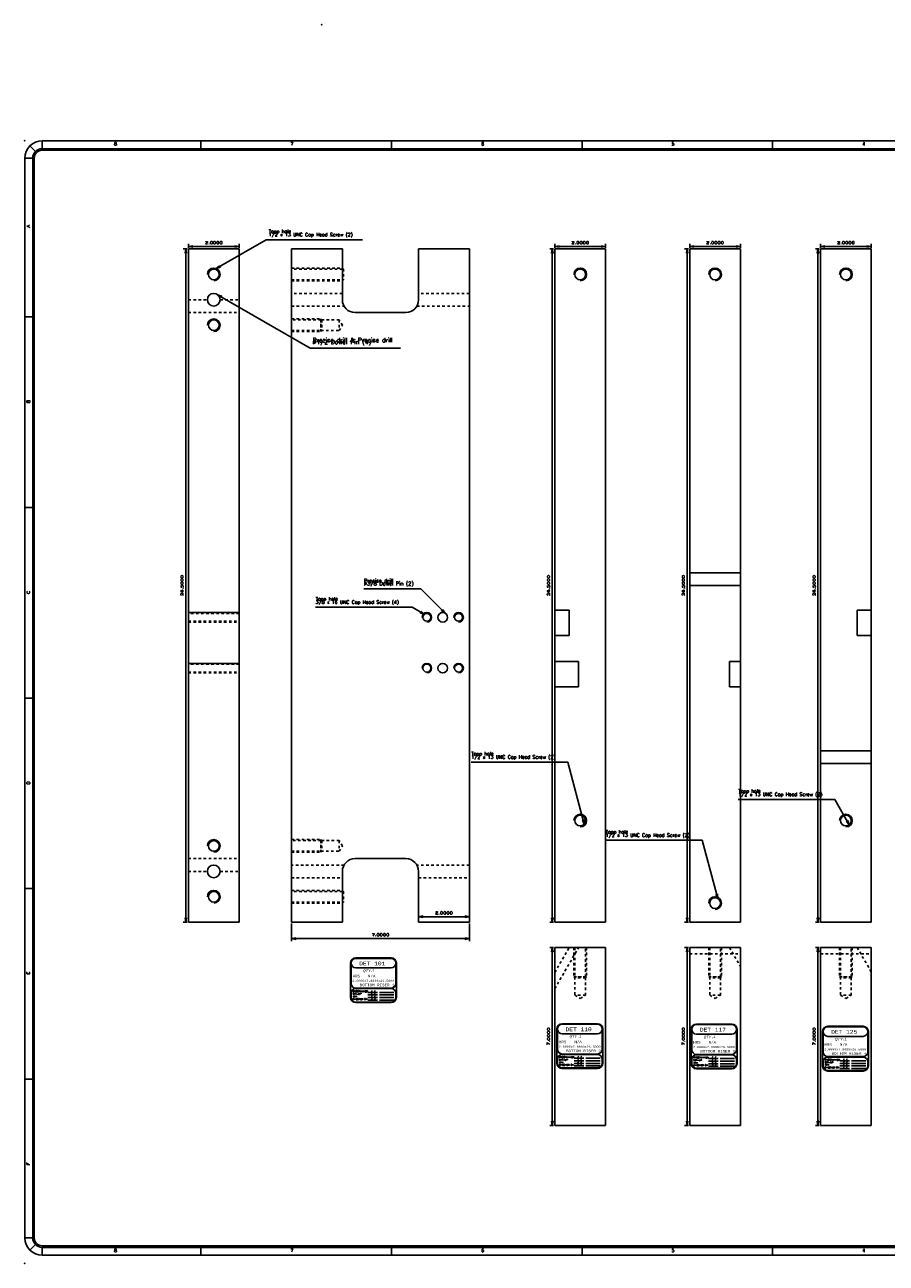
# Model space of a CAD drawing. Header units: inches. Extents: x 3 to 289, y 4 to 291.
# Tile 1 of 256: x 3 to 37, y 4 to 53. Entities that reach past the tile are written whole.
import ezdxf
from ezdxf.enums import TextEntityAlignment as Align

# ---------------------------------------------------------------- set-up
doc = ezdxf.new("R2010")
doc.units = ezdxf.units.IN
doc.header["$LTSCALE"] = 0.5
doc.header["$MEASUREMENT"] = 0
doc.linetypes.add('HIDDEN', pattern=[0.225, 0.15, -0.075])
for name, color, linetype in [('DIE', 7, 'Continuous'), ('MFB', 7, 'Continuous'), ('PLOTVIEW1', 7, 'Continuous')]:
    doc.layers.add(name, color=color, linetype=linetype)
doc.styles.add('VERO0-Simplex', font='simplex_.ttf')
doc.styles.add('VERO2-Courier New', font='cour.ttf')
doc.styles.add('VERO3-RomanS', font='romans__.ttf')
doc.styles.add('VERO5-RomanD', font='romand__.ttf')
doc.styles.add('VERO8-Courier New', font='couri.ttf')

# ---------------------------------------------------------------- blocks, each defined once
blk = doc.blocks.new('ArrowheadClosed')
at = {"color": 0}
for p, q in [((0, 0), (-1, 0.18)), ((-1, 0.18), (-1, -0.18)), ((-1, -0.18), (0, 0))]:
    blk.add_line(p, q, dxfattribs=at)

msp = doc.modelspace()

# ---------------------------------------------------------------- linework, layer by layer
at = {"layer": 'DIE', "color": 56, "linetype": 'Continuous'}
for p, q in [((9.376, 44.363), (9.376, 44.513)), ((9.376, 44.413), (11.376, 44.413)), ((11.376, 44.363), (11.376, 44.513)), ((23.802, 44.363), (23.802, 44.513)), ((23.802, 44.413), (25.802, 44.413)), ((25.802, 44.363), (25.802, 44.513)), ((29.11, 44.363), (29.11, 44.513)), ((29.11, 44.413), (31.11, 44.413)), ((31.11, 44.363), (31.11, 44.513)), ((34.26, 44.363), (34.26, 44.513)), ((34.26, 44.413), (36.26, 44.413)), ((36.26, 44.363), (36.26, 44.513)), ((9.326, 44.313), (9.176, 44.313)), ((9.276, 17.813), (9.276, 44.313)), ((23.752, 44.313), (23.602, 44.313)), ((23.702, 17.813), (23.702, 44.313)), ((29.06, 44.313), (28.91, 44.313)), ((29.01, 17.813), (29.01, 44.313)), ((34.21, 44.313), (34.06, 44.313)), ((34.16, 17.813), (34.16, 44.313)), ((9.326, 17.813), (9.176, 17.813)), ((23.752, 17.813), (23.602, 17.813)), ((29.06, 17.813), (28.91, 17.813)), ((34.21, 17.813), (34.06, 17.813)), ((23.752, 16.813), (23.602, 16.813)), ((23.702, 9.813), (23.702, 16.813)), ((29.06, 16.813), (28.91, 16.813)), ((29.01, 9.813), (29.01, 16.813)), ((34.21, 16.813), (34.06, 16.813)), ((34.16, 9.813), (34.16, 16.813)), ((23.752, 9.813), (23.602, 9.813)), ((29.06, 9.813), (28.91, 9.813)), ((34.21, 9.813), (34.06, 9.813))]:
    msp.add_line(p, q, dxfattribs=at)
at = {"layer": 'DIE', "color": 9, "linetype": 'Continuous'}
for p, q in [((9.376, 17.813), (9.376, 44.313)), ((9.376, 44.313), (11.376, 44.313)), ((11.376, 44.313), (11.376, 17.813)), ((23.802, 30.1), (23.802, 44.313)), ((23.802, 44.313), (25.802, 44.313)), ((25.802, 44.313), (25.802, 17.813)), ((29.11, 31.563), (29.11, 44.313)), ((29.11, 44.313), (31.11, 44.313)), ((31.11, 44.313), (31.11, 31.563)), ((34.26, 24.563), (34.26, 44.313)), ((34.26, 44.313), (36.26, 44.313)), ((36.26, 44.313), (36.26, 30.1)), ((31.11, 31.563), (29.11, 31.563)), ((29.11, 31.563), (29.11, 31.063)), ((31.11, 31.063), (31.11, 31.563)), ((29.11, 17.813), (29.11, 31.063)), ((29.11, 31.063), (31.11, 31.063)), ((31.11, 31.063), (31.11, 28.075)), ((24.365, 30.1), (23.802, 30.1)), ((23.802, 30.1), (23.802, 29.1)), ((24.365, 29.1), (24.365, 30.1)), ((35.707, 30.1), (35.707, 29.1)), ((36.26, 30.1), (35.707, 30.1)), ((36.26, 29.1), (36.26, 30.1)), ((23.802, 28.075), (23.802, 29.1)), ((23.802, 29.1), (24.365, 29.1)), ((35.707, 29.1), (36.26, 29.1)), ((36.26, 29.1), (36.26, 24.563)), ((24.735, 28.075), (23.802, 28.075)), ((23.802, 28.075), (23.802, 27.075)), ((24.735, 27.075), (24.735, 28.075)), ((31.11, 28.075), (30.677, 28.075)), ((30.677, 28.075), (30.677, 27.075)), ((31.11, 27.075), (31.11, 28.075)), ((23.802, 17.813), (23.802, 27.075)), ((23.802, 27.075), (24.735, 27.075)), ((30.677, 27.075), (31.11, 27.075)), ((31.11, 27.075), (31.11, 17.813)), ((34.26, 24.563), (36.26, 24.563)), ((34.26, 24.563), (34.26, 24.063)), ((36.26, 24.063), (36.26, 24.563)), ((34.26, 17.813), (34.26, 24.063)), ((36.26, 24.063), (34.26, 24.063)), ((36.26, 24.063), (36.26, 17.813)), ((9.376, 17.813), (11.376, 17.813)), ((25.802, 17.813), (23.802, 17.813)), ((29.11, 17.813), (31.11, 17.813)), ((36.26, 17.813), (34.26, 17.813)), ((23.802, 16.813), (23.802, 9.813)), ((25.802, 16.813), (23.802, 16.813)), ((25.802, 16.813), (25.802, 9.813)), ((29.11, 16.813), (29.11, 9.813)), ((29.11, 16.813), (31.11, 16.813)), ((31.11, 16.813), (31.11, 9.813)), ((34.26, 16.813), (34.26, 9.813)), ((36.26, 16.813), (34.26, 16.813)), ((36.26, 16.813), (36.26, 9.813)), ((23.802, 9.813), (25.802, 9.813)), ((29.11, 9.813), (31.11, 9.813)), ((34.26, 9.813), (36.26, 9.813))]:
    msp.add_line(p, q, dxfattribs=at)
at = {"layer": 'DIE', "color": 254, "linetype": 'HIDDEN'}
for p, q in [((9.376, 42.313), (10.126, 42.313)), ((10.626, 42.313), (11.376, 42.313)), ((9.376, 41.813), (11.376, 41.813)), ((11.376, 30), (9.376, 30)), ((9.376, 30), (11.376, 30)), ((11.376, 29.969), (9.376, 29.969)), ((9.376, 29.657), (11.376, 29.657)), ((9.376, 29.625), (11.376, 29.625)), ((9.376, 29.625), (11.376, 29.625)), ((11.376, 28), (9.376, 28)), ((9.376, 28), (11.376, 28)), ((11.376, 27.969), (9.376, 27.969)), ((9.376, 27.657), (11.376, 27.657)), ((9.376, 27.625), (11.376, 27.625)), ((9.376, 27.625), (11.376, 27.625)), ((9.376, 20.313), (11.376, 20.313)), ((9.376, 19.813), (10.126, 19.813)), ((10.626, 19.813), (11.376, 19.813)), ((23.802, 15.197), (24.735, 16.813)), ((23.802, 15.838), (24.365, 16.813)), ((24.552, 16.813), (24.552, 15.657)), ((24.591, 16.813), (24.591, 15.657)), ((25.013, 15.657), (25.013, 16.813)), ((25.052, 16.813), (25.052, 15.657)), ((29.86, 16.813), (29.86, 15.657)), ((29.899, 16.813), (29.899, 15.657)), ((30.32, 15.657), (30.32, 16.813)), ((30.36, 16.813), (30.36, 15.657)), ((30.677, 16.813), (31.11, 16.063)), ((35.01, 16.813), (35.01, 15.657)), ((35.049, 16.813), (35.049, 15.657)), ((35.47, 15.657), (35.47, 16.813)), ((35.51, 16.813), (35.51, 15.657)), ((35.707, 16.813), (36.26, 15.855)), ((29.11, 16.563), (31.11, 16.563)), ((34.26, 16.563), (36.26, 16.563)), ((24.552, 15.657), (25.052, 15.657)), ((24.591, 15.618), (24.552, 15.657)), ((25.013, 15.657), (24.591, 15.657)), ((24.591, 15.657), (24.591, 14.935)), ((25.013, 15.618), (24.591, 15.618)), ((25.013, 14.935), (25.013, 15.657)), ((25.013, 15.618), (25.052, 15.657)), ((29.86, 15.657), (30.36, 15.657)), ((29.899, 15.618), (29.86, 15.657)), ((30.32, 15.657), (29.899, 15.657)), ((29.899, 15.657), (29.899, 14.935)), ((30.32, 15.618), (29.899, 15.618)), ((30.32, 14.935), (30.32, 15.657)), ((30.32, 15.618), (30.36, 15.657)), ((35.01, 15.657), (35.51, 15.657)), ((35.049, 15.618), (35.01, 15.657)), ((35.47, 15.657), (35.049, 15.657)), ((35.049, 15.657), (35.049, 14.935)), ((35.47, 15.618), (35.049, 15.618)), ((35.47, 14.935), (35.47, 15.657)), ((35.47, 15.618), (35.51, 15.657)), ((25.013, 14.935), (24.591, 14.935)), ((24.591, 14.935), (24.802, 14.813)), ((24.802, 14.813), (25.013, 14.935)), ((30.32, 14.935), (29.899, 14.935)), ((29.899, 14.935), (30.11, 14.813)), ((30.11, 14.813), (30.32, 14.935)), ((35.47, 14.935), (35.049, 14.935)), ((35.049, 14.935), (35.26, 14.813)), ((35.26, 14.813), (35.47, 14.935))]:
    msp.add_line(p, q, dxfattribs=at)
at = {"layer": 'DIE', "color": 9, "linetype": 'Continuous', "extrusion": (0, 0, -1)}
for centre, radius in [((-10.376, 43.313), 0.211), ((-24.802, 43.313), 0.211), ((-30.11, 43.313), 0.211), ((-35.26, 43.313), 0.211), ((-10.376, 42.313), 0.25), ((-10.376, 41.313), 0.211), ((-24.802, 21.813), 0.211), ((-35.26, 21.813), 0.211), ((-10.376, 20.813), 0.211), ((-10.376, 19.813), 0.25), ((-10.376, 18.813), 0.211), ((-30.11, 18.563), 0.211)]:
    msp.add_circle(centre, radius, dxfattribs=at)
at = {"layer": 'DIE', "color": 2, "linetype": 'Continuous'}
for centre in [(10.376, 43.313), (24.802, 43.313), (30.11, 43.313), (35.26, 43.313), (10.376, 41.313), (24.802, 21.813), (35.26, 21.813), (10.376, 20.813), (10.376, 18.813), (30.11, 18.563)]:
    msp.add_arc(centre, 0.25, 270, 180, dxfattribs=at)
at = {"layer": 'MFB', "color": 56, "linetype": 'Continuous'}
for p, q in [((10.472, 43.544), (12.434, 44.676)), ((12.434, 44.676), (16.234, 44.676)), ((10.524, 42.514), (14.166, 40.412)), ((14.166, 40.412), (17.726, 40.412)), ((18.525, 30.931), (16.285, 30.931)), ((19.482, 29.975), (18.525, 30.931)), ((18.182, 30.21), (14.382, 30.21)), ((18.662, 29.933), (18.182, 30.21)), ((24.311, 24.112), (20.511, 24.112)), ((24.963, 21.677), (24.311, 24.112)), ((34.822, 22.644), (31.022, 22.644)), ((35.395, 21.651), (34.822, 22.644)), ((29.601, 21.035), (25.801, 21.035)), ((30.215, 18.746), (29.601, 21.035)), ((18.438, 17.863), (18.438, 18.129)), ((20.438, 17.863), (20.438, 18.129)), ((13.438, 17.763), (13.438, 17.066)), ((18.438, 18.029), (20.438, 18.029)), ((20.438, 17.763), (20.438, 17.066)), ((13.438, 17.166), (20.438, 17.166))]:
    msp.add_line(p, q, dxfattribs=at)
at = {"layer": 'MFB', "color": 9, "linetype": 'Continuous'}
for p, q in [((13.438, 44.313), (13.438, 17.813)), ((13.438, 44.313), (15.438, 44.313)), ((15.438, 44.313), (15.438, 42.313)), ((18.438, 42.313), (18.438, 44.313)), ((18.438, 44.313), (20.438, 44.313)), ((20.438, 17.813), (20.438, 44.313)), ((15.938, 41.813), (17.938, 41.813)), ((15.938, 20.313), (17.938, 20.313)), ((15.438, 17.813), (15.438, 19.813)), ((18.438, 19.813), (18.438, 17.813)), ((13.438, 17.813), (15.438, 17.813)), ((18.438, 17.813), (20.438, 17.813))]:
    msp.add_line(p, q, dxfattribs=at)
at = {"layer": 'MFB', "color": 254, "linetype": 'HIDDEN'}
for p, q in [((13.438, 43.563), (15.438, 43.563)), ((15.438, 43.524), (13.438, 43.524)), ((15.438, 43.063), (15.438, 43.563)), ((15.477, 43.524), (15.438, 43.563)), ((15.477, 43.524), (15.477, 43.102)), ((13.438, 43.102), (15.438, 43.102)), ((13.438, 43.063), (15.438, 43.063)), ((15.477, 43.102), (15.438, 43.063)), ((15.438, 42.563), (13.438, 42.563)), ((20.438, 42.563), (18.438, 42.563)), ((13.438, 42.063), (15.505, 42.063)), ((18.371, 42.063), (20.438, 42.063)), ((13.438, 41.563), (14.594, 41.563)), ((14.594, 41.524), (13.438, 41.524)), ((14.594, 41.063), (14.594, 41.563)), ((14.633, 41.524), (14.594, 41.563)), ((14.594, 41.524), (14.594, 41.102)), ((15.316, 41.524), (14.594, 41.524)), ((14.633, 41.524), (14.633, 41.102)), ((15.316, 41.524), (15.316, 41.102)), ((15.438, 41.313), (15.316, 41.524)), ((13.438, 41.102), (14.594, 41.102)), ((13.438, 41.063), (14.594, 41.063)), ((14.594, 41.102), (15.316, 41.102)), ((14.633, 41.102), (14.594, 41.063)), ((15.316, 41.102), (15.438, 41.313)), ((13.438, 21.063), (14.594, 21.063)), ((14.594, 21.024), (13.438, 21.024)), ((14.594, 20.563), (14.594, 21.063)), ((14.633, 21.024), (14.594, 21.063)), ((14.594, 21.024), (14.594, 20.602)), ((15.316, 21.024), (14.594, 21.024)), ((14.633, 21.024), (14.633, 20.602)), ((15.316, 21.024), (15.316, 20.602)), ((15.438, 20.813), (15.316, 21.024)), ((13.438, 20.602), (14.594, 20.602)), ((13.438, 20.563), (14.594, 20.563)), ((14.594, 20.602), (15.316, 20.602)), ((14.633, 20.602), (14.594, 20.563)), ((15.316, 20.602), (15.438, 20.813)), ((15.505, 20.063), (13.438, 20.063)), ((20.438, 20.063), (18.371, 20.063)), ((13.438, 19.563), (15.438, 19.563)), ((18.438, 19.563), (20.438, 19.563)), ((13.438, 19.063), (15.438, 19.063)), ((15.438, 19.024), (13.438, 19.024)), ((15.438, 18.563), (15.438, 19.063)), ((15.477, 19.024), (15.438, 19.063)), ((15.477, 19.024), (15.477, 18.602)), ((13.438, 18.602), (15.438, 18.602)), ((13.438, 18.563), (15.438, 18.563)), ((15.477, 18.602), (15.438, 18.563))]:
    msp.add_line(p, q, dxfattribs=at)
at = {"layer": 'MFB', "color": 9, "linetype": 'Continuous', "extrusion": (0, 0, -1)}
for centre, radius in [((-18.763, 29.813), 0.156), ((-19.388, 29.813), 0.188), ((-20.013, 29.813), 0.156), ((-18.763, 27.813), 0.156), ((-19.388, 27.813), 0.188), ((-20.013, 27.813), 0.156)]:
    msp.add_circle(centre, radius, dxfattribs=at)
at = {"layer": 'MFB', "color": 9, "linetype": 'Continuous'}
for centre, start, end in [((15.938, 42.313), 180, 270), ((17.938, 42.313), 270, 0)]:
    msp.add_arc(centre, 0.5, start, end, dxfattribs=at)
at = {"layer": 'MFB', "color": 2, "linetype": 'Continuous'}
for centre in [(18.763, 29.813), (20.013, 29.813), (18.763, 27.813), (20.013, 27.813)]:
    msp.add_arc(centre, 0.188, 270, 180, dxfattribs=at)
at = {"layer": 'MFB', "color": 9, "linetype": 'Continuous', "extrusion": (0, 0, -1)}
for centre, start, end in [((-15.938, 19.813), 0, 90), ((-17.938, 19.813), 90, 180)]:
    msp.add_arc(centre, 0.5, start, end, dxfattribs=at)
at = {"layer": 'PLOTVIEW1', "color": 97, "linetype": 'Continuous'}
for p, q in [((3.357, 48.152), (3.136, 48.373)), ((61.122, 48.574), (3.622, 48.574)), ((3.622, 48.262), (3.622, 48.574)), ((9.872, 48.574), (9.872, 48.262)), ((17.372, 48.574), (17.372, 48.262)), ((24.872, 48.574), (24.872, 48.262)), ((32.372, 48.574), (32.372, 48.262)), ((2.934, 47.887), (2.934, 5.387)), ((3.247, 47.887), (2.934, 47.887)), ((3.247, 47.887), (3.247, 5.387)), ((3.309, 47.887), (3.309, 5.387)), ((61.122, 48.262), (3.622, 48.262)), ((61.122, 48.199), (3.622, 48.199)), ((3.247, 41.637), (2.934, 41.637)), ((3.247, 34.137), (2.934, 34.137)), ((3.247, 26.637), (2.934, 26.637)), ((3.247, 19.137), (2.934, 19.137)), ((3.247, 11.637), (2.934, 11.637)), ((3.247, 5.387), (2.934, 5.387)), ((3.357, 5.122), (3.136, 4.901)), ((3.622, 5.074), (61.122, 5.074)), ((3.622, 5.012), (61.122, 5.012)), ((3.622, 5.012), (3.622, 4.699)), ((9.872, 5.012), (9.872, 4.699)), ((17.372, 5.012), (17.372, 4.699)), ((24.872, 5.012), (24.872, 4.699)), ((32.372, 5.012), (32.372, 4.699)), ((3.622, 4.699), (61.122, 4.699))]:
    msp.add_line(p, q, dxfattribs=at)
at = {"layer": 'PLOTVIEW1', "color": 7, "linetype": 'Continuous'}
for p, q in [((15.76, 16.201), (15.76, 14.855)), ((15.781, 16.201), (15.781, 15.404)), ((17.356, 16.409), (15.968, 16.409)), ((17.356, 16.388), (15.968, 16.388)), ((17.543, 15.404), (17.543, 16.201)), ((17.564, 14.855), (17.564, 16.201)), ((15.968, 16.013), (17.356, 16.013)), ((15.968, 15.216), (17.356, 15.216)), ((17.356, 15.198), (15.968, 15.198)), ((15.781, 15.01), (15.781, 14.855)), ((15.968, 14.668), (17.356, 14.668)), ((15.968, 14.647), (17.356, 14.647)), ((16.44, 15.051), (16.821, 15.051)), ((16.44, 14.95), (16.821, 14.95)), ((16.44, 14.849), (16.821, 14.849)), ((16.44, 14.747), (16.821, 14.747)), ((16.897, 15.051), (17.468, 15.051)), ((16.897, 14.95), (17.468, 14.95)), ((16.897, 14.849), (17.468, 14.849)), ((16.897, 14.747), (17.468, 14.747)), ((17.543, 14.855), (17.543, 15.01)), ((25.48, 13.816), (24.092, 13.816)), ((25.48, 13.795), (24.092, 13.795)), ((30.765, 13.801), (29.378, 13.801)), ((30.765, 13.78), (29.378, 13.78)), ((35.935, 13.714), (34.548, 13.714)), ((35.935, 13.693), (34.548, 13.693)), ((23.884, 13.607), (23.884, 12.262)), ((23.905, 13.607), (23.905, 12.81)), ((24.092, 13.42), (25.48, 13.42)), ((25.667, 12.81), (25.667, 13.607)), ((25.688, 12.262), (25.688, 13.607)), ((29.169, 13.593), (29.169, 12.247)), ((29.19, 13.593), (29.19, 12.796)), ((29.378, 13.405), (30.765, 13.405)), ((30.953, 12.796), (30.953, 13.593)), ((30.974, 12.247), (30.974, 13.593)), ((34.339, 13.506), (34.339, 12.161)), ((34.36, 13.506), (34.36, 12.709)), ((34.548, 13.318), (35.935, 13.318)), ((36.123, 12.709), (36.123, 13.506)), ((36.144, 12.161), (36.144, 13.506)), ((23.905, 12.416), (23.905, 12.262)), ((24.092, 12.623), (25.48, 12.623)), ((25.48, 12.604), (24.092, 12.604)), ((24.564, 12.457), (24.945, 12.457)), ((24.564, 12.356), (24.945, 12.356)), ((24.564, 12.255), (24.945, 12.255)), ((25.021, 12.457), (25.592, 12.457)), ((25.021, 12.356), (25.592, 12.356)), ((25.021, 12.255), (25.592, 12.255)), ((25.667, 12.262), (25.667, 12.416)), ((29.19, 12.402), (29.19, 12.247)), ((29.378, 12.608), (30.765, 12.608)), ((30.765, 12.59), (29.378, 12.59)), ((29.849, 12.443), (30.231, 12.443)), ((29.849, 12.342), (30.231, 12.342)), ((29.849, 12.241), (30.231, 12.241)), ((30.306, 12.443), (30.877, 12.443)), ((30.306, 12.342), (30.877, 12.342)), ((30.306, 12.241), (30.877, 12.241)), ((30.953, 12.247), (30.953, 12.402)), ((34.36, 12.315), (34.36, 12.161)), ((34.548, 12.522), (35.935, 12.522)), ((35.935, 12.503), (34.548, 12.503)), ((35.019, 12.356), (35.401, 12.356)), ((35.019, 12.255), (35.401, 12.255)), ((35.476, 12.356), (36.047, 12.356)), ((35.476, 12.255), (36.047, 12.255)), ((36.123, 12.161), (36.123, 12.315)), ((24.092, 12.074), (25.48, 12.074)), ((24.092, 12.053), (25.48, 12.053)), ((24.564, 12.154), (24.945, 12.154)), ((25.021, 12.154), (25.592, 12.154)), ((29.378, 12.06), (30.765, 12.06)), ((29.378, 12.039), (30.765, 12.039)), ((29.849, 12.139), (30.231, 12.139)), ((30.306, 12.139), (30.877, 12.139)), ((34.548, 11.973), (35.935, 11.973)), ((34.548, 11.952), (35.935, 11.952)), ((35.019, 12.154), (35.401, 12.154)), ((35.019, 12.053), (35.401, 12.053)), ((35.476, 12.154), (36.047, 12.154)), ((35.476, 12.053), (36.047, 12.053))]:
    msp.add_line(p, q, dxfattribs=at)
at = {"layer": 'PLOTVIEW1', "color": 97, "linetype": 'Continuous'}
for centre, radius, start, end in [((3.622, 47.887), 0.688, 90, 180), ((3.622, 47.887), 0.375, 90, 180), ((3.622, 47.887), 0.313, 90, 180), ((3.622, 5.387), 0.688, 180, 270), ((3.622, 5.387), 0.375, 180, 270), ((3.622, 5.387), 0.313, 180, 270)]:
    msp.add_arc(centre, radius, start, end, dxfattribs=at)
at = {"layer": 'PLOTVIEW1', "color": 7, "linetype": 'Continuous'}
for centre, radius, start, end in [((15.968, 16.201), 0.209, 90, 180), ((15.968, 16.201), 0.188, 90, 180), ((15.968, 16.201), 0.188, 90, 270), ((17.356, 16.201), 0.209, 0, 90), ((17.356, 16.201), 0.188, 0, 90), ((17.356, 16.201), 0.188, 270, 90), ((15.968, 15.404), 0.188, 180, 270), ((15.968, 15.01), 0.188, 90, 180), ((17.356, 15.404), 0.188, 270, 0), ((17.356, 15.01), 0.188, 0, 90), ((15.968, 14.855), 0.209, 180, 270), ((15.968, 14.855), 0.188, 180, 270), ((17.356, 14.855), 0.188, 270, 0), ((17.356, 14.855), 0.209, 270, 0), ((24.092, 13.607), 0.209, 90, 180), ((24.092, 13.607), 0.188, 90, 180), ((24.092, 13.607), 0.188, 90, 270), ((25.48, 13.607), 0.209, 0, 90), ((25.48, 13.607), 0.188, 0, 90), ((25.48, 13.607), 0.188, 270, 90), ((29.378, 13.593), 0.209, 90, 180), ((29.378, 13.593), 0.188, 90, 180), ((29.378, 13.593), 0.188, 90, 270), ((30.765, 13.593), 0.209, 0, 90), ((30.765, 13.593), 0.188, 0, 90), ((30.765, 13.593), 0.188, 270, 90), ((34.548, 13.506), 0.209, 90, 180), ((34.548, 13.506), 0.188, 90, 180), ((34.548, 13.506), 0.188, 90, 270), ((35.935, 13.506), 0.209, 0, 90), ((35.935, 13.506), 0.188, 0, 90), ((35.935, 13.506), 0.188, 270, 90), ((24.092, 12.81), 0.188, 180, 270), ((25.48, 12.81), 0.188, 270, 0), ((29.378, 12.796), 0.188, 180, 270), ((30.765, 12.796), 0.188, 270, 0), ((34.548, 12.709), 0.188, 180, 270), ((35.935, 12.709), 0.188, 270, 0), ((24.092, 12.262), 0.209, 180, 270), ((24.092, 12.416), 0.188, 90, 180), ((24.092, 12.262), 0.188, 180, 270), ((25.48, 12.416), 0.188, 0, 90), ((25.48, 12.262), 0.188, 270, 0), ((25.48, 12.262), 0.209, 270, 0), ((29.378, 12.247), 0.209, 180, 270), ((29.378, 12.402), 0.188, 90, 180), ((29.378, 12.247), 0.188, 180, 270), ((30.765, 12.402), 0.188, 0, 90), ((30.765, 12.247), 0.188, 270, 0), ((30.765, 12.247), 0.209, 270, 0), ((34.548, 12.315), 0.188, 90, 180), ((35.935, 12.315), 0.188, 0, 90), ((34.548, 12.161), 0.209, 180, 270), ((34.548, 12.161), 0.188, 180, 270), ((35.935, 12.161), 0.188, 270, 0), ((35.935, 12.161), 0.209, 270, 0)]:
    msp.add_arc(centre, radius, start, end, dxfattribs=at)
at = {"layer": 'PLOTVIEW1', "color": 56, "linetype": 'Continuous'}
for p in [(14.625, 53.14), (2.934, 4.387)]:
    msp.add_point(p, dxfattribs=at)
at = {"layer": 'PLOTVIEW1', "color": 97, "linetype": 'Continuous'}
msp.add_point((2.934, 48.574), dxfattribs=at)

# ---------------------------------------------------------------- block references
at = {"layer": 'DIE', "color": 56, "linetype": 'Continuous', "extrusion": (0, 0, -1), "xscale": 0.170138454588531, "yscale": 0.170138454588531, "zscale": 0.170138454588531}
for p in [(-9.376, 44.413), (-23.802, 44.413), (-29.11, 44.413), (-34.26, 44.413)]:
    msp.add_blockref('ArrowheadClosed', p, dxfattribs=at)
at = {"layer": 'DIE', "color": 56, "linetype": 'Continuous', "xscale": 0.170138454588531, "yscale": 0.170138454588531, "zscale": 0.170138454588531}
for p in [(11.376, 44.413), (25.802, 44.413), (31.11, 44.413), (36.26, 44.413)]:
    msp.add_blockref('ArrowheadClosed', p, dxfattribs=at)
at = {"layer": 'DIE', "color": 56, "linetype": 'Continuous', "xscale": 0.170138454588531, "yscale": 0.170138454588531, "zscale": 0.170138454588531, "rotation": 90}
for p in [(9.276, 44.313), (23.702, 44.313), (29.01, 44.313), (34.16, 44.313), (23.702, 16.813), (29.01, 16.813), (34.16, 16.813)]:
    msp.add_blockref('ArrowheadClosed', p, dxfattribs=at)
at = {"layer": 'DIE', "color": 56, "linetype": 'Continuous', "extrusion": (0, 0, -1), "xscale": 0.170138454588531, "yscale": 0.170138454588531, "zscale": 0.170138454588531, "rotation": 270}
for p in [(-9.276, 17.813), (-23.702, 17.813), (-29.01, 17.813), (-34.16, 17.813), (-23.702, 9.813), (-29.01, 9.813), (-34.16, 9.813)]:
    msp.add_blockref('ArrowheadClosed', p, dxfattribs=at)
at = {"layer": 'MFB', "color": 56, "linetype": 'Continuous', "extrusion": (0, 0, -1), "xscale": 0.170138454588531, "yscale": 0.170138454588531, "zscale": 0.170138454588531}
for p, rotation in [((-10.472, 43.544), 330.0000000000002), ((-10.524, 42.514), 29.99999999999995), ((-18.662, 29.933), 209.9999999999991), ((-19.482, 29.975), 225), ((-24.963, 21.677), 254.9999999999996), ((-35.395, 21.651), 240.0000000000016), ((-30.215, 18.746), 255.0000000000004)]:
    msp.add_blockref('ArrowheadClosed', p, dxfattribs=dict(at, rotation=rotation))
for p in [(-18.438, 18.029), (-13.438, 17.166)]:
    msp.add_blockref('ArrowheadClosed', p, dxfattribs=at)
at = {"layer": 'MFB', "color": 56, "linetype": 'Continuous', "xscale": 0.170138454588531, "yscale": 0.170138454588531, "zscale": 0.170138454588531}
for p in [(20.438, 18.029), (20.438, 17.166)]:
    msp.add_blockref('ArrowheadClosed', p, dxfattribs=at)

# ---------------------------------------------------------------- texts
at = {"layer": 'DIE', "color": 230, "linetype": 'Continuous', "style": 'VERO0-Simplex', "width": 1.358929}
for p, p2 in [((10.026, 44.513), (10.726, 44.513)), ((24.452, 44.513), (25.152, 44.513)), ((29.76, 44.513), (30.46, 44.513)), ((34.91, 44.513), (35.61, 44.513))]:
    msp.add_text('2.0000', height=0.1, dxfattribs=at).set_placement(p, p2, align=Align.FIT)
at = {"layer": 'DIE', "color": 230, "linetype": 'Continuous', "style": 'VERO0-Simplex'}
for s, width, p, p2 in [('26.5000', 1.346903, (9.176, 30.653), (9.176, 31.473)), ('26.5000', 1.346903, (23.602, 30.653), (23.602, 31.473)), ('26.5000', 1.346903, (28.91, 30.653), (28.91, 31.473)), ('26.5000', 1.346903, (34.06, 30.653), (34.06, 31.473)), ('7.0000', 1.358929, (23.602, 12.963), (23.602, 13.663)), ('7.0000', 1.358929, (28.91, 12.963), (28.91, 13.663)), ('7.0000', 1.358929, (34.06, 12.963), (34.06, 13.663))]:
    msp.add_text(s, height=0.1, rotation=90, dxfattribs=dict(at, width=width)).set_placement(p, p2, align=Align.FIT)
at = {"layer": 'MFB', "color": 7, "linetype": 'Continuous', "style": 'VERO0-Simplex', "width": 1.358929}
for s, p, p2 in [('2.0000', (19.088, 18.129), (19.788, 18.129)), ('7.0000', (16.588, 17.266), (17.288, 17.266))]:
    msp.add_text(s, height=0.1, dxfattribs=at).set_placement(p, p2, align=Align.FIT)
at = {"layer": 'MFB', "color": 7, "linetype": 'Continuous', "attachment_point": 1, "style": 'VERO0-Simplex'}
for s, insert, char_height, line_spacing_factor in [('Tapp hole\\P1/2 x 13 UNC Cap Head Screw (2)', (12.534, 45.076), 0.135, 0.575), ('Precise drill & Precise drill\\P%%c1/2 Dowel Pin (4)', (14.266, 40.812), 0.17125, 0.25625), ('Precise drill\\P%%c3/8 Dowel Pin (2)', (16.285, 31.331), 0.145, 0.46875), ('Tapp hole\\P3/8 x 16 UNC Cap Head Screw (4)', (14.382, 30.61), 0.13375, 0.5875), ('Tapp hole\\P1/2 x 13 UNC Cap Head Screw (2)', (20.511, 24.512), 0.135, 0.575), ('Tapp hole\\P1/2 x 13 UNC Cap Head Screw (2)', (31.022, 23.044), 0.135, 0.575), ('Tapp hole\\P1/2 x 13 UNC Cap Head Screw (2)', (25.801, 21.435), 0.135, 0.575)]:
    msp.add_mtext(s, dxfattribs=dict(at, insert=insert, char_height=char_height, line_spacing_factor=line_spacing_factor))
at = {"layer": 'PLOTVIEW1', "color": 56, "linetype": 'Continuous', "style": 'VERO5-RomanD', "width": 0.999731}
for s, p, p2 in [('8', (6.449, 48.389), (6.566, 48.389)), ('7', (13.392, 48.389), (13.509, 48.389)), ('6', (20.904, 48.389), (21.021, 48.389)), ('5', (28.392, 48.389), (28.509, 48.389)), ('4', (35.904, 48.389), (36.021, 48.389)), ('8', (6.449, 4.827), (6.566, 4.827)), ('7', (13.392, 4.827), (13.509, 4.827)), ('6', (20.904, 4.827), (21.021, 4.827)), ('5', (28.392, 4.827), (28.509, 4.827)), ('4', (35.904, 4.827), (36.021, 4.827))]:
    msp.add_text(s, height=0.125, dxfattribs=at).set_placement(p, p2, align=Align.FIT)
at = {"layer": 'PLOTVIEW1', "color": 56, "linetype": 'Continuous', "style": 'VERO5-RomanD'}
for s, width, p, p2 in [('A', 0.999731, (3.14, 45.157), (3.14, 45.274)), ('B', 0.999731, (3.14, 38.249), (3.14, 38.367)), ('C', 0.998855, (3.14, 30.735), (3.14, 30.858)), ('D', 0.998855, (3.14, 23.235), (3.14, 23.358)), ('E', 0.999972, (3.14, 15.752), (3.14, 15.864)), ('F', 1.001006, (3.14, 8.255), (3.14, 8.361))]:
    msp.add_text(s, height=0.125, rotation=90, dxfattribs=dict(at, width=width)).set_placement(p, p2, align=Align.FIT)
at = {"layer": 'PLOTVIEW1', "color": 7, "linetype": 'Continuous'}
for s, height, style, width, p, p2 in [('DET 101', 0.15, 'VERO2-Courier New', 0.931388, (16.102, 16.114), (17.13, 16.114)), ('HRS', 0.1, 'VERO2-Courier New', 0.931388, (15.837, 15.641), (16.131, 15.641)), ('QTY.', 0.1, 'VERO8-Courier New', 0.931388, (16.256, 15.854), (16.648, 15.854)), ('N/A', 0.1, 'VERO2-Courier New', 0.931388, (16.446, 15.641), (16.74, 15.641)), ('1', 0.1, 'VERO2-Courier New', 0.931388, (16.624, 15.859), (16.722, 15.859)), ('2.0000x7.0000x26.5000', 0.08, 'VERO2-Courier New', 0.931388, (15.834, 15.464), (17.477, 15.464)), ('PROGRAMMED', 0.0575, 'VERO3-RomanS', 1.000726, (15.848, 15.062), (16.435, 15.062)), ('BOTTOM RISER 1', 0.1, 'VERO2-Courier New', 0.931388, (16.118, 15.29), (17.488, 15.29)), ('/ /', 0.0563, 'VERO3-RomanS', 0.999632, (16.557, 15.06), (16.733, 15.06)), ('SET-UP', 0.0565, 'VERO3-RomanS', 1.000387, (15.845, 14.961), (16.183, 14.961)), ('CHECKED OK', 0.0548, 'VERO3-RomanS', 1.000182, (15.845, 14.76), (16.423, 14.76)), ('RAN', 0.0516, 'VERO3-RomanS', 1.00058, (15.848, 14.862), (16, 14.862)), ('/ /', 0.0563, 'VERO3-RomanS', 0.999632, (16.557, 14.959), (16.733, 14.959)), ('/ /', 0.0563, 'VERO3-RomanS', 0.999632, (16.557, 14.858), (16.733, 14.858)), ('/ /', 0.0563, 'VERO3-RomanS', 0.999632, (16.557, 14.757), (16.733, 14.757)), ('DET 110', 0.15, 'VERO2-Courier New', 0.931388, (24.226, 13.52), (25.254, 13.52)), ('DET 117', 0.15, 'VERO2-Courier New', 0.931388, (29.512, 13.506), (30.539, 13.506)), ('QTY.', 0.1, 'VERO8-Courier New', 0.931388, (24.38, 13.261), (24.772, 13.261)), ('1', 0.1, 'VERO2-Courier New', 0.931388, (24.748, 13.265), (24.846, 13.265)), ('QTY.', 0.1, 'VERO8-Courier New', 0.931388, (29.666, 13.246), (30.057, 13.246)), ('1', 0.1, 'VERO2-Courier New', 0.931388, (30.033, 13.251), (30.131, 13.251)), ('DET 125', 0.15, 'VERO2-Courier New', 0.931388, (34.682, 13.419), (35.709, 13.419)), ('QTY.', 0.1, 'VERO8-Courier New', 0.931388, (34.836, 13.159), (35.227, 13.159)), ('1', 0.1, 'VERO2-Courier New', 0.931388, (35.203, 13.164), (35.301, 13.164)), ('2.0000x7.0000x26.5000', 0.08, 'VERO2-Courier New', 0.931388, (23.958, 12.87), (25.601, 12.87)), ('HRS', 0.1, 'VERO2-Courier New', 0.931388, (23.961, 13.048), (24.255, 13.048)), ('BOTTOM RISER 2', 0.1, 'VERO2-Courier New', 0.931388, (24.242, 12.696), (25.612, 12.696)), ('N/A', 0.1, 'VERO2-Courier New', 0.931388, (24.57, 13.048), (24.864, 13.048)), ('2.0000x7.0000x26.5000', 0.08, 'VERO2-Courier New', 0.931388, (29.243, 12.856), (30.887, 12.856)), ('HRS', 0.1, 'VERO2-Courier New', 0.931388, (29.247, 13.033), (29.54, 13.033)), ('BOTTOM RISER 3', 0.1, 'VERO2-Courier New', 0.931388, (29.528, 12.682), (30.898, 12.682)), ('N/A', 0.1, 'VERO2-Courier New', 0.931388, (29.856, 13.033), (30.149, 13.033)), ('2.0000x7.0000x26.5000', 0.08, 'VERO2-Courier New', 0.931388, (34.413, 12.769), (36.057, 12.769)), ('HRS', 0.1, 'VERO2-Courier New', 0.931388, (34.417, 12.947), (34.71, 12.947)), ('BOTTOM RISER 4', 0.1, 'VERO2-Courier New', 0.931388, (34.698, 12.595), (36.068, 12.595)), ('N/A', 0.1, 'VERO2-Courier New', 0.931388, (35.026, 12.947), (35.319, 12.947)), ('SET-UP', 0.0565, 'VERO3-RomanS', 1.000387, (23.969, 12.368), (24.307, 12.368)), ('CHECKED OK', 0.0548, 'VERO3-RomanS', 1.000182, (23.969, 12.166), (24.547, 12.166)), ('RAN', 0.0516, 'VERO3-RomanS', 1.00058, (23.972, 12.268), (24.124, 12.268)), ('PROGRAMMED', 0.0575, 'VERO3-RomanS', 1.000726, (23.972, 12.468), (24.559, 12.468)), ('/ /', 0.0563, 'VERO3-RomanS', 0.999632, (24.681, 12.467), (24.857, 12.467)), ('/ /', 0.0563, 'VERO3-RomanS', 0.999632, (24.681, 12.366), (24.857, 12.366)), ('/ /', 0.0563, 'VERO3-RomanS', 0.999632, (24.681, 12.264), (24.857, 12.264)), ('/ /', 0.0563, 'VERO3-RomanS', 0.999632, (24.681, 12.163), (24.857, 12.163)), ('SET-UP', 0.0565, 'VERO3-RomanS', 1.000387, (29.255, 12.353), (29.592, 12.353)), ('CHECKED OK', 0.0548, 'VERO3-RomanS', 1.000182, (29.255, 12.152), (29.832, 12.152)), ('PROGRAMMED', 0.0575, 'VERO3-RomanS', 1.000726, (29.257, 12.454), (29.844, 12.454)), ('RAN', 0.0516, 'VERO3-RomanS', 1.00058, (29.258, 12.254), (29.41, 12.254)), ('/ /', 0.0563, 'VERO3-RomanS', 0.999632, (29.967, 12.452), (30.143, 12.452)), ('/ /', 0.0563, 'VERO3-RomanS', 0.999632, (29.967, 12.351), (30.143, 12.351)), ('/ /', 0.0563, 'VERO3-RomanS', 0.999632, (29.967, 12.25), (30.143, 12.25)), ('/ /', 0.0563, 'VERO3-RomanS', 0.999632, (29.967, 12.149), (30.143, 12.149)), ('SET-UP', 0.0565, 'VERO3-RomanS', 1.000387, (34.425, 12.267), (34.762, 12.267)), ('PROGRAMMED', 0.0575, 'VERO3-RomanS', 1.000726, (34.427, 12.367), (35.014, 12.367)), ('RAN', 0.0516, 'VERO3-RomanS', 1.00058, (34.428, 12.167), (34.58, 12.167)), ('/ /', 0.0563, 'VERO3-RomanS', 0.999632, (35.137, 12.366), (35.313, 12.366)), ('/ /', 0.0563, 'VERO3-RomanS', 0.999632, (35.137, 12.265), (35.313, 12.265)), ('/ /', 0.0563, 'VERO3-RomanS', 0.999632, (35.137, 12.163), (35.313, 12.163)), ('CHECKED OK', 0.0548, 'VERO3-RomanS', 1.000182, (34.425, 12.065), (35.002, 12.065)), ('/ /', 0.0563, 'VERO3-RomanS', 0.999632, (35.137, 12.062), (35.313, 12.062))]:
    msp.add_text(s, height=height, dxfattribs=dict(at, style=style, width=width)).set_placement(p, p2, align=Align.FIT)

doc.saveas('drawing.dxf')
